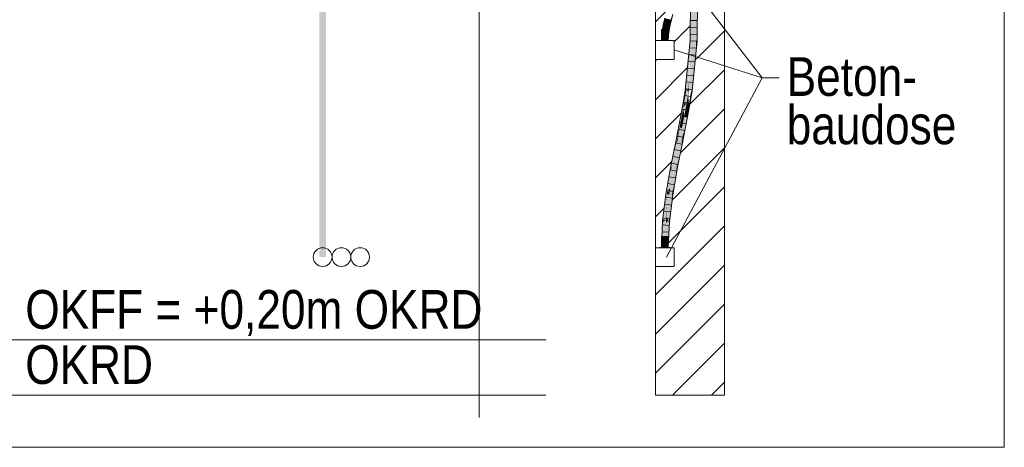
# Model space of a CAD drawing. Extents: x -620 to 300, y 62 to 1162.
# Tile 165 of 256: x 153 to 188, y 788 to 803. Entities that reach past the tile are written whole.
import ezdxf
from ezdxf.lldxf.tags import DXFTag

# ---------------------------------------------------------------- set-up
doc = ezdxf.new("R2010")
doc.units = 0
doc.layers.get('0').update_dxf_attribs({"lineweight": 13})
for name, color, linetype, lineweight, true_color in [('E_Betonbaudose', 1, 'Continuous', 13, 0xff0000), ('E_Detail_Beschriftung', 7, 'Continuous', 13, 0x009900), ('E_Detail_Wandschraffur', 7, 'Continuous', 5, 0xc0c0c0), ('E_Leerrohr 25-A06G955E8I', 7, 'Continuous', 9, 0xff8000), ('E_Leerrohr 25-Shading', 7, 'Continuous', 9, 0xff8000)]:
    doc.layers.add(name, color=color, linetype=linetype, lineweight=lineweight, true_color=true_color)
doc.layers.add('E_Detail_Linie_Text_Bem', color=7, linetype='Continuous', lineweight=13)
doc.styles.get("Standard").update_dxf_attribs({"font": 'ARIALN.TTF'})
tags = doc.linetypes.add('fein_strichliert', pattern=[4, 1, -2, 1]).pattern_tags.tags
tags[8:9] = [DXFTag(74, 4), DXFTag(75, 0), DXFTag(340, '0'), DXFTag(46, 0.0), DXFTag(50, 0.0), DXFTag(44, 0.0), DXFTag(45, 0.0)]
tags[6:7] = [DXFTag(74, 4), DXFTag(75, 0), DXFTag(340, '0'), DXFTag(46, 0.0), DXFTag(50, 0.0), DXFTag(44, 0.0), DXFTag(45, 0.0)]
tags[4:5] = [DXFTag(74, 4), DXFTag(75, 0), DXFTag(340, '0'), DXFTag(46, 0.0), DXFTag(50, 0.0), DXFTag(44, 0.0), DXFTag(45, 0.0)]
tags = doc.linetypes.add('fein_strichliert-A06G955H8I', pattern=[4, 1, -2, 1]).pattern_tags.tags
tags[8:9] = [DXFTag(74, 4), DXFTag(75, 0), DXFTag(340, '0'), DXFTag(46, 0.0), DXFTag(50, 0.0), DXFTag(44, 0.0), DXFTag(45, 0.0)]
tags[6:7] = [DXFTag(74, 4), DXFTag(75, 0), DXFTag(340, '0'), DXFTag(46, 0.0), DXFTag(50, 0.0), DXFTag(44, 0.0), DXFTag(45, 0.0)]
tags[4:5] = [DXFTag(74, 4), DXFTag(75, 0), DXFTag(340, '0'), DXFTag(46, 0.0), DXFTag(50, 0.0), DXFTag(44, 0.0), DXFTag(45, 0.0)]
tags = doc.linetypes.add('STRICHPUNKT2-A06G955F8I', pattern=[12.7, 6.35, -3.175, 0, -3.175]).pattern_tags.tags
tags[10:11] = [DXFTag(74, 4), DXFTag(75, 0), DXFTag(340, '0'), DXFTag(46, 0.0), DXFTag(50, 0.0), DXFTag(44, 0.0), DXFTag(45, 0.0)]
tags[8:9] = [DXFTag(74, 4), DXFTag(75, 0), DXFTag(340, '0'), DXFTag(46, 0.0), DXFTag(50, 0.0), DXFTag(44, 0.0), DXFTag(45, 0.0)]
tags[6:7] = [DXFTag(74, 4), DXFTag(75, 0), DXFTag(340, '0'), DXFTag(46, 0.0), DXFTag(50, 0.0), DXFTag(44, 0.0), DXFTag(45, 0.0)]
tags[4:5] = [DXFTag(74, 4), DXFTag(75, 0), DXFTag(340, '0'), DXFTag(46, 0.0), DXFTag(50, 0.0), DXFTag(44, 0.0), DXFTag(45, 0.0)]

# ---------------------------------------------------------------- blocks, each defined once
blk = doc.blocks.new('Shading-A06G94UZ8I', base_point=(176.137, 828.711))
at = {"layer": 'E_Leerrohr 25-Shading', "color": 43, "true_color": 0xd7ab7f}
for points in [[(177.098, 804.342), (177.062, 804.34), (177.05, 802.581), (177.048, 802.581)], [(177.085, 802.579), (177.098, 804.342), (177.05, 802.581)], [(177.304, 804.353), (177.275, 804.352), (177.295, 802.567), (177.261, 802.569)], [(177.298, 802.567), (177.311, 804.354), (177.295, 802.567), (177.304, 804.353)], [(176.355, 803.319), (176.401, 803.511), (176.336, 803.324), (176.393, 803.513)], [(176.365, 803.316), (176.417, 803.507), (176.355, 803.319), (176.401, 803.511)], [(176.085, 803.048), (176.111, 803.175), (176.035, 802.983), (176.075, 803.183)], [(176.085, 803.048), (176.035, 802.983), (176.061, 802.979)], [(176.071, 802.977), (176.085, 803.048), (176.061, 802.979)], [(176.159, 803.37), (176.123, 803.379), (176.111, 803.175), (176.075, 803.183)], [(176.286, 803.136), (176.245, 802.948), (176.294, 803.134), (176.27, 803.002)], [(176.283, 803.136), (176.245, 802.948), (176.286, 803.136), (176.245, 802.948)], [(176.259, 802.945), (176.305, 803.079), (176.27, 803.002)], [(176.259, 802.945), (176.26, 802.945), (176.305, 803.079), (176.303, 803.07)], [(176.26, 802.945), (176.277, 802.942), (176.312, 803.093), (176.286, 802.968)], [(176.27, 803.002), (176.305, 803.079), (176.294, 803.134), (176.314, 803.129)], [(176.331, 803.325), (176.33, 803.326), (176.283, 803.136)], [(176.286, 803.136), (176.336, 803.324), (176.283, 803.136), (176.331, 803.325)], [(176.286, 803.136), (176.294, 803.134), (176.336, 803.324), (176.337, 803.324)], [(176.294, 803.134), (176.314, 803.129), (176.337, 803.324), (176.355, 803.319)], [(176.303, 803.07), (176.312, 803.093), (176.305, 803.079)], [(176.305, 803.079), (176.312, 803.093), (176.314, 803.129), (176.319, 803.128)], [(176.319, 803.128), (176.365, 803.316), (176.314, 803.129), (176.355, 803.319)], [(176.014, 802.779), (176.007, 802.78), (175.997, 802.573)], [(176.033, 802.573), (176.043, 802.776), (175.997, 802.573), (176.014, 802.779)], [(176.061, 802.979), (176.035, 802.983), (176.014, 802.779), (176.007, 802.78)], [(176.014, 802.779), (176.043, 802.776), (176.02, 802.804), (176.047, 802.802)], [(176.047, 802.802), (176.071, 802.977), (176.02, 802.804), (176.061, 802.979)], [(176.234, 802.759), (176.219, 802.76), (176.218, 802.573), (176.21, 802.573)], [(176.247, 802.573), (176.256, 802.757), (176.218, 802.573), (176.234, 802.759)], [(176.219, 802.76), (176.234, 802.759), (176.223, 802.789), (176.238, 802.774)], [(176.223, 802.789), (176.258, 802.939), (176.245, 802.948), (176.259, 802.945)], [(176.224, 802.792), (176.223, 802.789), (176.242, 802.791), (176.238, 802.774)], [(176.26, 802.945), (176.224, 802.792), (176.277, 802.942), (176.242, 802.791)], [(176.234, 802.759), (176.256, 802.757), (176.238, 802.774)], [(176.242, 802.791), (176.238, 802.774), (176.26, 802.789), (176.256, 802.757)], [(176.277, 802.942), (176.242, 802.791), (176.281, 802.942), (176.26, 802.789)], [(176.245, 802.948), (176.259, 802.945), (176.27, 803.002)], [(176.258, 802.939), (176.26, 802.945), (176.259, 802.945)], [(176.277, 802.942), (176.281, 802.942), (176.286, 802.968)], [(176.997, 801.855), (176.988, 801.618), (177.085, 802.579)], [(177.05, 802.581), (177.013, 802.235), (177.085, 802.579), (176.997, 801.855)], [(177.013, 802.235), (177.05, 802.581), (177.044, 802.539)], [(177.05, 802.581), (177.048, 802.581), (177.044, 802.539)], [(177.076, 800.735), (177.112, 800.731), (177.258, 802.539), (177.253, 802.462)], [(177.253, 802.462), (177.112, 800.731), (177.161, 801.216)], [(177.258, 802.531), (177.253, 802.462), (177.256, 802.152), (177.161, 801.216)], [(177.258, 802.539), (177.253, 802.462), (177.258, 802.539), (177.258, 802.531)], [(177.278, 802.371), (177.261, 802.569), (177.256, 802.152), (177.258, 802.531)], [(177.258, 802.531), (177.261, 802.569), (177.258, 802.539)], [(177.261, 802.569), (177.278, 802.371), (177.295, 802.567)], [(177.278, 802.371), (177.298, 802.567), (177.295, 802.567)], [(176.939, 801.499), (176.909, 800.836), (176.993, 802.031), (176.966, 801.401)], [(176.993, 802.031), (176.966, 801.401), (177.013, 802.235), (176.988, 801.618)], [(176.9, 800.755), (176.909, 800.836), (176.864, 800.759), (176.939, 801.499)], [(176.832, 800.565), (176.789, 800.309), (176.81, 800.305)], [(176.81, 800.305), (176.82, 800.304), (176.832, 800.565), (176.826, 800.342)], [(176.826, 800.342), (176.825, 800.303), (176.9, 800.755)], [(176.832, 800.565), (176.826, 800.342), (176.864, 800.759), (176.9, 800.755)], [(177.011, 800.338), (177.019, 800.338), (177.07, 800.7)], [(177.019, 800.338), (177.076, 800.735), (177.07, 800.7)], [(177.019, 800.338), (177.047, 800.336), (177.076, 800.735), (177.112, 800.731)], [(176.74, 799.842), (176.789, 800.309), (176.704, 799.849)], [(176.74, 799.842), (176.795, 800.139), (176.789, 800.309), (176.81, 800.305)], [(176.796, 800.146), (176.795, 800.139), (176.825, 800.303)], [(176.82, 800.304), (176.803, 800.22), (176.825, 800.303), (176.796, 800.146)], [(176.81, 800.305), (176.803, 800.22), (176.82, 800.304)], [(176.82, 800.304), (176.825, 800.303), (176.826, 800.342)], [(176.918, 799.831), (176.955, 799.827), (176.984, 800.189), (177.021, 800.186)], [(177.021, 800.186), (177.036, 800.266), (176.984, 800.189), (177, 800.272)], [(177.036, 800.266), (177.047, 800.336), (177, 800.272), (177.011, 800.338)], [(176.542, 799.005), (176.704, 799.849), (176.535, 799.006)], [(176.704, 799.849), (176.542, 799.005), (176.74, 799.842), (176.649, 799.395)], [(176.649, 799.395), (176.655, 799.414), (176.74, 799.842)], [(176.95, 799.801), (176.955, 799.827), (176.914, 799.808), (176.918, 799.831)], [(176.832, 799.214), (176.95, 799.801), (176.796, 799.217), (176.914, 799.808)], [(176.535, 798.911), (176.549, 798.908), (176.655, 799.414), (176.572, 799.002)], [(176.542, 799.005), (176.557, 799.003), (176.649, 799.395), (176.645, 799.373)], [(176.645, 799.373), (176.655, 799.414), (176.649, 799.395)], [(176.762, 798.865), (176.832, 799.214), (176.726, 798.872), (176.796, 799.217)], [(176.485, 798.641), (176.369, 798.005), (176.553, 798.907), (176.363, 797.959)], [(176.417, 798.413), (176.369, 798.005), (176.513, 798.817)], [(176.535, 798.911), (176.517, 798.914), (176.417, 798.413)], [(176.513, 798.817), (176.47, 798.578), (176.535, 798.911), (176.485, 798.641)], [(176.535, 798.911), (176.485, 798.641), (176.549, 798.908)], [(176.485, 798.641), (176.553, 798.907), (176.549, 798.908)], [(176.517, 798.914), (176.542, 799.005), (176.535, 799.006)], [(176.535, 798.911), (176.557, 799.003), (176.517, 798.914), (176.542, 799.005)], [(176.549, 798.908), (176.553, 798.907), (176.572, 799.002)], [(176.573, 797.92), (176.762, 798.865), (176.63, 798.389), (176.726, 798.872)], [(176.417, 798.413), (176.399, 798.323), (176.361, 797.959), (176.354, 797.961)], [(176.417, 798.413), (176.361, 797.959), (176.369, 798.005)], [(176.47, 798.578), (176.369, 798.005), (176.485, 798.641)], [(176.399, 798.323), (176.327, 797.966), (176.354, 797.961)], [(176.616, 798.31), (176.63, 798.389), (176.537, 797.927)], [(176.547, 797.925), (176.557, 797.971), (176.537, 797.927), (176.616, 798.31)], [(176.573, 797.92), (176.63, 798.389), (176.549, 797.924)], [(176.198, 797.008), (176.278, 797.662), (176.247, 797.501), (176.281, 797.701)], [(176.353, 797.946), (176.312, 797.875), (176.338, 797.815), (176.223, 797.153)], [(176.262, 797.467), (176.312, 797.875), (176.278, 797.662), (176.286, 797.73)], [(176.278, 797.662), (176.286, 797.73), (176.281, 797.701)], [(176.327, 797.966), (176.312, 797.875), (176.354, 797.961), (176.353, 797.946)], [(176.338, 797.815), (176.363, 797.959), (176.361, 797.959)], [(176.353, 797.946), (176.338, 797.815), (176.339, 797.816)], [(176.361, 797.959), (176.353, 797.946), (176.339, 797.816)], [(176.353, 797.946), (176.361, 797.959), (176.354, 797.961)], [(176.361, 797.959), (176.363, 797.959), (176.369, 798.005)], [(176.372, 796.975), (176.372, 796.976), (176.537, 797.927), (176.547, 797.925)], [(176.51, 797.723), (176.372, 796.976), (176.439, 797.254)], [(176.404, 796.971), (176.408, 796.97), (176.545, 797.901), (176.517, 797.598)], [(176.547, 797.925), (176.51, 797.723), (176.46, 797.339), (176.439, 797.254)], [(176.547, 797.925), (176.46, 797.339), (176.549, 797.924)], [(176.517, 797.598), (176.573, 797.92), (176.545, 797.901), (176.549, 797.924)], [(176.549, 797.924), (176.557, 797.971), (176.547, 797.925)], [(176.247, 797.501), (176.161, 797.007), (176.186, 797.003)], [(176.197, 797.001), (176.247, 797.501), (176.186, 797.003)], [(176.198, 797.008), (176.247, 797.501), (176.197, 797.001)], [(176.223, 797.153), (176.262, 797.467), (176.198, 797.008), (176.278, 797.662)], [(176.404, 796.971), (176.46, 797.339), (176.387, 796.973)], [(176.429, 797.183), (176.46, 797.339), (176.439, 797.254)], [(176.042, 796.041), (176.186, 797.003), (176.161, 797.007)], [(176.042, 796.041), (176.085, 796.092), (176.186, 797.003), (176.158, 796.687)], [(176.158, 796.687), (176.197, 797.001), (176.186, 797.003)], [(176.372, 796.975), (176.255, 796.023), (176.387, 796.973)], [(176.255, 796.023), (176.404, 796.971), (176.387, 796.973)], [(176.255, 796.023), (176.312, 796.187), (176.404, 796.971), (176.375, 796.704)], [(176.387, 796.973), (176.429, 797.183), (176.372, 796.975), (176.439, 797.254)], [(176.375, 796.704), (176.408, 796.97), (176.404, 796.971)], [(176.074, 796.038), (176.042, 796.041), (175.997, 795.073)], [(175.997, 795.073), (176.033, 795.073), (176.068, 795.971), (176.075, 795.971)], [(176.085, 796.092), (176.042, 796.041), (176.074, 796.038)], [(176.075, 795.971), (176.078, 796.038), (176.068, 795.971), (176.074, 796.038)], [(176.078, 796.038), (176.085, 796.092), (176.074, 796.038)], [(176.277, 796.021), (176.255, 796.023), (176.223, 795.355)], [(176.272, 795.97), (176.223, 795.355), (176.286, 795.969)], [(176.286, 795.969), (176.223, 795.355), (176.286, 795.922), (176.232, 795.245)], [(176.232, 795.245), (176.247, 795.073), (176.286, 795.922)], [(176.312, 796.187), (176.255, 796.023), (176.277, 796.021)], [(176.277, 796.021), (176.272, 795.97), (176.291, 796.02), (176.286, 795.969)], [(176.291, 796.02), (176.312, 796.187), (176.277, 796.021)], [(176.291, 796.02), (176.286, 795.969), (176.289, 795.969)], [(176.286, 795.969), (176.286, 795.922), (176.289, 795.969)], [(176.21, 795.073), (176.218, 795.073), (176.223, 795.355), (176.232, 795.245)], [(176.218, 795.073), (176.247, 795.073), (176.232, 795.245)]]:
    blk.add_solid(points, dxfattribs=at)
at = {"layer": 'E_Leerrohr 25-Shading', "color": 31, "true_color": 0xfabd7f}
for points in [[(177.187, 804.347), (177.098, 804.342), (177.173, 802.574), (177.085, 802.579)], [(177.187, 804.347), (177.187, 804.347), (177.258, 802.569), (177.173, 802.574)], [(177.261, 802.569), (177.275, 804.352), (177.258, 802.569), (177.187, 804.347)], [(176.085, 803.048), (176.071, 802.977), (176.095, 802.973)], [(176.085, 803.048), (176.134, 802.991), (176.111, 803.175), (176.144, 803.167)], [(176.095, 802.973), (176.132, 802.967), (176.085, 803.048), (176.134, 802.991)], [(176.158, 803.368), (176.111, 803.175), (176.144, 803.167)], [(176.163, 803.139), (176.144, 803.167), (176.147, 802.975), (176.134, 802.991)], [(176.158, 803.368), (176.144, 803.167), (176.178, 803.262), (176.166, 803.162)], [(176.166, 803.162), (176.144, 803.167), (176.163, 803.139)], [(176.158, 802.963), (176.183, 803.111), (176.147, 802.975), (176.163, 803.139)], [(176.186, 803.363), (176.159, 803.37), (176.178, 803.262), (176.158, 803.368)], [(176.158, 802.963), (176.187, 803.105), (176.183, 803.111)], [(176.187, 803.105), (176.158, 802.963), (176.208, 802.954)], [(176.19, 803.157), (176.166, 803.162), (176.187, 803.105), (176.163, 803.139)], [(176.166, 803.162), (176.19, 803.157), (176.178, 803.262), (176.192, 803.184)], [(176.186, 803.363), (176.178, 803.262), (176.181, 803.294)], [(176.178, 803.262), (176.192, 803.184), (176.189, 803.362), (176.204, 803.358)], [(176.189, 803.362), (176.186, 803.363), (176.181, 803.294)], [(176.187, 803.105), (176.197, 803.155), (176.19, 803.157)], [(176.187, 803.105), (176.204, 803.059), (176.197, 803.155), (176.215, 803.151)], [(176.204, 803.059), (176.187, 803.105), (176.199, 803.018)], [(176.19, 803.157), (176.197, 803.155), (176.192, 803.184)], [(176.192, 803.184), (176.197, 803.155), (176.204, 803.358), (176.244, 803.348)], [(176.244, 803.348), (176.244, 803.348), (176.215, 803.151), (176.197, 803.155)], [(176.208, 802.954), (176.245, 802.948), (176.199, 803.018), (176.204, 803.059)], [(176.204, 803.059), (176.245, 802.948), (176.215, 803.151), (176.283, 803.136)], [(176.215, 803.151), (176.257, 803.142), (176.244, 803.348), (176.295, 803.334)], [(176.257, 803.142), (176.283, 803.136), (176.295, 803.334), (176.33, 803.326)], [(176.033, 802.573), (176.051, 802.573), (176.043, 802.776), (176.048, 802.776)], [(176.047, 802.802), (176.043, 802.776), (176.048, 802.776)], [(176.115, 802.77), (176.095, 802.973), (176.047, 802.802), (176.071, 802.977)], [(176.115, 802.77), (176.047, 802.802), (176.048, 802.776)], [(176.051, 802.573), (176.122, 802.573), (176.048, 802.776), (176.115, 802.77)], [(176.115, 802.77), (176.124, 802.769), (176.095, 802.973), (176.132, 802.967)], [(176.115, 802.77), (176.122, 802.573), (176.124, 802.769)], [(176.122, 802.573), (176.131, 802.768), (176.124, 802.769)], [(176.183, 802.764), (176.131, 802.768), (176.19, 802.573), (176.122, 802.573)], [(176.132, 802.967), (176.124, 802.769), (176.135, 802.797), (176.131, 802.768)], [(176.135, 802.797), (176.131, 802.768), (176.18, 802.794), (176.183, 802.764)], [(176.134, 802.991), (176.132, 802.967), (176.147, 802.975), (176.146, 802.964)], [(176.132, 802.967), (176.135, 802.797), (176.146, 802.964)], [(176.135, 802.797), (176.158, 802.963), (176.146, 802.964)], [(176.209, 802.793), (176.158, 802.963), (176.135, 802.797)], [(176.146, 802.964), (176.158, 802.963), (176.147, 802.975)], [(176.158, 802.963), (176.209, 802.793), (176.208, 802.954), (176.223, 802.792)], [(176.183, 802.764), (176.219, 802.76), (176.18, 802.794), (176.209, 802.793)], [(176.19, 802.573), (176.19, 802.573), (176.183, 802.764), (176.219, 802.76)], [(176.19, 802.573), (176.21, 802.573), (176.219, 802.76)], [(176.223, 802.789), (176.245, 802.948), (176.208, 802.954)], [(176.209, 802.793), (176.219, 802.76), (176.223, 802.792), (176.223, 802.789)], [(177.085, 802.579), (176.988, 800.745), (177.173, 802.574)], [(176.988, 801.122), (177.085, 802.579), (176.988, 801.618)], [(177.261, 802.569), (177.173, 802.574), (177.076, 800.735), (176.988, 800.745)], [(176.966, 801.401), (176.965, 800.772), (176.988, 801.618), (176.988, 801.122)], [(176.909, 800.836), (176.965, 800.772), (176.966, 801.401)], [(176.988, 801.122), (176.965, 800.772), (176.988, 800.745)], [(176.908, 800.754), (176.9, 800.755), (176.901, 800.289), (176.825, 800.303)], [(176.909, 800.836), (176.9, 800.755), (176.908, 800.754)], [(176.901, 800.289), (176.965, 800.748), (176.908, 800.754)], [(176.901, 800.289), (176.913, 800.287), (176.965, 800.748), (176.963, 800.592)], [(176.908, 800.754), (176.965, 800.748), (176.909, 800.836), (176.965, 800.772)], [(176.963, 800.592), (176.913, 800.287), (176.979, 800.276)], [(176.963, 800.592), (176.988, 800.745), (176.965, 800.748)], [(176.963, 800.592), (177, 800.272), (176.988, 800.745), (177.011, 800.338)], [(177, 800.272), (176.963, 800.592), (176.979, 800.276)], [(176.965, 800.748), (176.988, 800.745), (176.965, 800.772)], [(176.795, 800.139), (176.901, 800.289), (176.825, 800.303)], [(176.795, 800.139), (176.827, 799.825), (176.901, 800.289), (176.899, 800.215)], [(176.899, 800.215), (176.827, 799.825), (176.899, 800.212), (176.831, 799.824)], [(176.831, 799.824), (176.86, 799.819), (176.899, 800.212), (176.904, 800.123)], [(176.899, 800.215), (176.913, 800.287), (176.901, 800.289)], [(176.899, 800.215), (176.979, 800.276), (176.913, 800.287)], [(176.899, 800.215), (176.918, 799.831), (176.979, 800.276), (176.984, 800.189)], [(176.984, 800.189), (177, 800.272), (176.979, 800.276)], [(176.655, 799.414), (176.787, 799.833), (176.74, 799.842)], [(176.655, 799.414), (176.743, 799.404), (176.787, 799.833), (176.78, 799.591)], [(176.795, 800.139), (176.74, 799.842), (176.787, 799.833)], [(176.78, 799.591), (176.827, 799.825), (176.787, 799.833)], [(176.78, 799.591), (176.79, 799.351), (176.827, 799.825), (176.86, 799.819)], [(176.827, 799.825), (176.795, 800.139), (176.787, 799.833)], [(176.86, 799.819), (176.914, 799.808), (176.904, 800.123), (176.918, 799.831)], [(176.742, 799.384), (176.726, 798.872), (176.781, 799.583), (176.796, 799.217)], [(176.78, 799.591), (176.743, 799.404), (176.781, 799.583), (176.742, 799.384)], [(176.79, 799.351), (176.796, 799.217), (176.86, 799.819), (176.914, 799.808)], [(176.655, 799.414), (176.572, 799.002), (176.663, 799.413), (176.596, 798.999)], [(176.58, 798.901), (176.64, 798.89), (176.663, 799.413), (176.743, 799.404)], [(176.743, 799.404), (176.64, 798.89), (176.684, 798.881)], [(176.684, 798.881), (176.726, 798.872), (176.738, 799.363), (176.742, 799.384)], [(176.742, 799.384), (176.743, 799.404), (176.738, 799.363)], [(176.58, 798.901), (176.553, 798.907), (176.427, 797.947), (176.363, 797.959)], [(176.45, 797.943), (176.64, 798.89), (176.427, 797.947), (176.58, 798.901)], [(176.537, 797.927), (176.64, 798.89), (176.45, 797.943)], [(176.537, 797.927), (176.63, 798.389), (176.64, 798.89), (176.684, 798.881)], [(176.572, 799.002), (176.553, 798.907), (176.596, 798.999), (176.58, 798.901)], [(176.63, 798.389), (176.726, 798.872), (176.684, 798.881)], [(176.223, 797.153), (176.256, 797.065), (176.338, 797.815)], [(176.338, 797.815), (176.272, 797.208), (176.363, 797.959), (176.273, 797.208)], [(176.427, 797.947), (176.363, 797.959), (176.316, 797.203), (176.273, 797.208)], [(176.284, 796.988), (176.284, 796.988), (176.427, 797.947), (176.45, 797.943)], [(176.537, 797.927), (176.45, 797.943), (176.372, 796.975), (176.284, 796.988)], [(176.196, 796.967), (176.197, 797.001), (176.163, 796.033), (176.136, 796.054)], [(176.136, 796.054), (176.197, 797.001), (176.158, 796.687)], [(176.165, 796.031), (176.19, 796.452), (176.163, 796.033), (176.196, 796.967)], [(176.191, 796.323), (176.187, 796.194), (176.248, 796.994), (176.284, 796.988)], [(176.255, 796.023), (176.372, 796.975), (176.187, 796.194), (176.284, 796.988)], [(176.215, 796.999), (176.197, 797.001), (176.205, 796.708), (176.19, 796.452)], [(176.215, 796.999), (176.191, 796.323), (176.248, 796.994)], [(176.223, 797.153), (176.197, 797.001), (176.215, 796.999)], [(176.215, 796.999), (176.248, 796.994), (176.223, 797.153), (176.256, 797.065)], [(176.248, 796.994), (176.284, 796.988), (176.256, 797.065)], [(176.272, 797.208), (176.256, 797.065), (176.273, 797.208)], [(176.273, 797.208), (176.256, 797.065), (176.316, 797.203), (176.284, 796.988)], [(176.085, 796.092), (176.136, 796.054), (176.158, 796.687)], [(176.205, 796.708), (176.19, 796.452), (176.191, 796.322), (176.188, 796.281)], [(176.166, 796.03), (176.188, 796.281), (176.165, 796.031), (176.19, 796.452)], [(176.166, 796.03), (176.187, 796.194), (176.188, 796.281)], [(176.188, 796.281), (176.187, 796.194), (176.191, 796.322)], [(176.033, 795.073), (176.088, 795.073), (176.075, 795.971)], [(176.088, 795.073), (176.078, 796.038), (176.075, 795.971)], [(176.085, 796.092), (176.078, 796.038), (176.09, 796.037)], [(176.088, 795.073), (176.122, 795.073), (176.078, 796.038), (176.09, 796.037)], [(176.09, 796.037), (176.135, 796.033), (176.085, 796.092), (176.136, 796.054)], [(176.09, 796.037), (176.122, 795.073), (176.135, 796.033)], [(176.163, 796.031), (176.135, 796.033), (176.161, 795.923), (176.122, 795.073)], [(176.161, 795.923), (176.122, 795.073), (176.19, 795.073)], [(176.163, 796.033), (176.136, 796.054), (176.163, 796.031), (176.135, 796.033)], [(176.165, 796.03), (176.163, 796.031), (176.164, 795.97), (176.161, 795.923)], [(176.164, 795.97), (176.161, 795.923), (176.21, 795.073), (176.19, 795.073)], [(176.165, 796.031), (176.163, 796.033), (176.165, 796.03), (176.163, 796.031)], [(176.164, 795.97), (176.166, 796.03), (176.165, 796.03)], [(176.169, 795.97), (176.166, 796.03), (176.164, 795.97)], [(176.164, 795.97), (176.21, 795.073), (176.169, 795.97)], [(176.165, 796.03), (176.166, 796.03), (176.165, 796.031)], [(176.187, 796.194), (176.166, 796.03), (176.201, 796.027)], [(176.166, 796.03), (176.169, 795.97), (176.201, 796.027), (176.203, 795.97)], [(176.169, 795.97), (176.21, 795.073), (176.203, 795.97), (176.223, 795.355)], [(176.255, 796.023), (176.187, 796.194), (176.201, 796.027)], [(176.223, 795.355), (176.255, 796.023), (176.201, 796.027)]]:
    blk.add_solid(points, dxfattribs=at)
at = {"layer": 'E_Leerrohr 25-Shading', "color": 31, "true_color": 0xecb67f}
for points in [[(176.122, 802.966), (175.997, 802.966), (176.122, 802.573), (175.997, 802.573)], [(176.247, 802.966), (176.122, 802.966), (176.247, 802.573), (176.122, 802.573)], [(176.122, 802.573), (175.932, 802.573), (176.122, 802.567), (175.932, 802.567)], [(176.154, 802.573), (176.122, 802.573), (176.154, 802.567), (176.122, 802.567)], [(176.312, 802.567), (176.312, 802.573), (176.154, 802.567), (176.154, 802.573)], [(176.122, 795.466), (175.997, 795.466), (176.122, 795.073), (175.997, 795.073)], [(176.247, 795.466), (176.122, 795.466), (176.247, 795.073), (176.122, 795.073)], [(176.122, 795.073), (175.932, 795.073), (176.122, 795.067), (175.932, 795.067)], [(176.154, 795.073), (176.122, 795.073), (176.154, 795.067), (176.122, 795.067)], [(176.312, 795.067), (176.312, 795.073), (176.154, 795.067), (176.154, 795.073)]]:
    blk.add_solid(points, dxfattribs=at)
blk = doc.blocks.new('Referenz-A06G955K8I')
at = {"layer": 'E_Betonbaudose', "linetype": 'Continuous', "ltscale": 0.13}
for p, q in [((175.782, 801.887), (175.782, 802.567)), ((175.782, 802.567), (176.462, 802.567)), ((176.462, 802.567), (176.462, 801.887)), ((176.462, 801.887), (175.782, 801.887)), ((175.782, 794.387), (175.782, 795.067)), ((175.782, 795.067), (176.462, 795.067)), ((176.462, 795.067), (176.462, 794.387)), ((176.462, 794.387), (175.782, 794.387))]:
    blk.add_line(p, q, dxfattribs=at)
for centre in [(163.714, 794.727), (164.394, 794.727), (165.074, 794.727)]:
    blk.add_circle(centre, 0.34, dxfattribs=at)
at = {"layer": 'E_Detail_Linie_Text_Bem', "linetype": 'fein_strichliert-A06G955H8I', "ltscale": 0.65}
for p, q in [((188.434, 787.837), (188.434, 849.154)), ((169.391, 788.918), (169.391, 841.798)), ((125.665, 787.837), (185.408, 787.837)), ((185.408, 787.837), (188.434, 787.837))]:
    blk.add_line(p, q, dxfattribs=at)
at = {"layer": 'E_Detail_Linie_Text_Bem', "linetype": 'Continuous', "ltscale": 0.13}
for p, q in [((178.282, 829.727), (178.282, 789.727)), ((175.782, 789.727), (175.782, 817.727)), ((133.681, 791.727), (171.811, 791.727)), ((133.681, 789.727), (171.811, 789.727)), ((178.282, 789.727), (175.782, 789.727))]:
    blk.add_line(p, q, dxfattribs=at)
at = {"layer": 'E_Detail_Linie_Text_Bem', "color": 0, "linetype": 'Continuous', "ltscale": 0.13}
for p, q in [((176.188, 805.727), (179.652, 801.224)), ((176.462, 802.227), (179.652, 801.224)), ((176.188, 794.727), (179.652, 801.224)), ((179.652, 801.224), (180.275, 801.224))]:
    blk.add_line(p, q, dxfattribs=at)
at = {"layer": 'E_Detail_Linie_Text_Bem', "linetype": 'Continuous', "ltscale": 0.13}
blk.add_solid([(163.839, 828.727), (163.839, 794.727), (163.589, 828.726), (163.589, 794.727)], dxfattribs=at)
at = {"layer": 'E_Detail_Wandschraffur', "linetype": 'ByBlock', "ltscale": 0.13}
for p, q in [((175.782, 803.253), (176.203, 803.675)), ((177.315, 801.958), (178.282, 802.925)), ((177.227, 801.871), (177.315, 801.958)), ((175.782, 800.425), (176.948, 801.591)), ((176.69, 798.505), (178.282, 800.096)), ((175.782, 797.596), (176.372, 798.186)), ((176.698, 795.685), (178.282, 797.268)), ((176.255, 795.241), (176.698, 795.685)), ((175.782, 791.939), (178.282, 794.439)), ((176.397, 789.727), (178.282, 791.611))]:
    blk.add_line(p, q, dxfattribs=at)
at = {"layer": 'E_Detail_Wandschraffur', "linetype": 'fein_strichliert', "ltscale": 0.13}
for p, q in [((176.462, 802.519), (177.052, 803.11)), ((175.782, 801.839), (175.829, 801.887)), ((177.035, 800.264), (178.282, 801.511)), ((175.782, 799.011), (176.724, 799.953)), ((176.385, 796.786), (178.282, 798.682)), ((175.782, 796.182), (176.098, 796.499)), ((175.782, 793.354), (178.282, 795.854)), ((175.782, 790.525), (178.282, 793.025)), ((177.811, 789.727), (178.282, 790.197))]:
    blk.add_line(p, q, dxfattribs=at)
at = {"layer": 'E_Leerrohr 25-A06G955E8I', "linetype": 'Continuous', "ltscale": 0.13}
for p, q in [((177.062, 804.34), (177.048, 802.581)), ((177.311, 804.354), (177.298, 802.567)), ((176.417, 803.507), (176.365, 803.316)), ((176.075, 803.183), (176.035, 802.983)), ((176.123, 803.379), (176.075, 803.183)), ((176.081, 803.176), (176.31, 803.125)), ((176.319, 803.128), (176.281, 802.942)), ((176.365, 803.316), (176.319, 803.128)), ((177.059, 803.052), (177.294, 803.046)), ((177.061, 803.3), (177.296, 803.298)), ((175.997, 802.967), (175.997, 802.573)), ((176.07, 802.967), (175.997, 802.967)), ((176.007, 802.78), (175.997, 802.573)), ((176.035, 802.983), (176.007, 802.78)), ((176.034, 802.921), (176.266, 802.887)), ((176.173, 802.967), (176.07, 802.967)), ((176.247, 802.967), (176.173, 802.967)), ((176.247, 802.573), (176.247, 802.967)), ((176.256, 802.757), (176.247, 802.573)), ((176.281, 802.942), (176.256, 802.757)), ((177.057, 802.804), (177.292, 802.794)), ((175.932, 802.573), (175.932, 802.567)), ((176.043, 802.573), (175.932, 802.573)), ((176.043, 802.567), (175.932, 802.567)), ((176.07, 802.573), (175.997, 802.573)), ((175.997, 802.573), (176.247, 802.573)), ((176.008, 802.66), (176.243, 802.651)), ((176.2, 802.573), (176.043, 802.573)), ((176.2, 802.567), (176.043, 802.567)), ((176.173, 802.573), (176.07, 802.573)), ((176.247, 802.573), (176.173, 802.573)), ((176.312, 802.573), (176.2, 802.573)), ((176.312, 802.567), (176.2, 802.567)), ((176.312, 802.567), (176.312, 802.573)), ((177.048, 802.581), (176.864, 800.759)), ((177.053, 802.556), (177.288, 802.542)), ((177.298, 802.567), (177.112, 800.731)), ((177.003, 802.06), (177.237, 802.043)), ((177.028, 802.308), (177.263, 802.293)), ((176.978, 801.812), (177.212, 801.793)), ((176.928, 801.317), (177.162, 801.294)), ((176.953, 801.564), (177.187, 801.544)), ((176.903, 801.069), (177.136, 801.044)), ((176.864, 800.759), (176.789, 800.309)), ((176.841, 800.577), (177.074, 800.545)), ((176.878, 800.821), (177.111, 800.795)), ((177.112, 800.731), (177.036, 800.266)), ((176.789, 800.309), (176.705, 799.849)), ((176.801, 800.334), (177.033, 800.294)), ((177.036, 800.266), (176.95, 799.801)), ((176.705, 799.849), (176.517, 798.914)), ((176.711, 799.845), (176.942, 799.8)), ((176.757, 800.089), (176.988, 800.047)), ((176.662, 799.6), (176.893, 799.554)), ((176.95, 799.801), (176.762, 798.865)), ((176.564, 799.11), (176.794, 799.064)), ((176.613, 799.355), (176.844, 799.309)), ((176.517, 798.914), (176.327, 797.966)), ((176.515, 798.865), (176.745, 798.819)), ((176.762, 798.865), (176.573, 797.92)), ((176.466, 798.619), (176.696, 798.574)), ((176.368, 798.128), (176.598, 798.084)), ((176.417, 798.374), (176.647, 798.329)), ((176.327, 797.966), (176.161, 797.007)), ((176.321, 797.882), (176.552, 797.84)), ((176.573, 797.92), (176.408, 796.97)), ((176.234, 797.387), (176.466, 797.349)), ((176.277, 797.635), (176.509, 797.594)), ((176.161, 797.007), (176.042, 796.041)), ((176.191, 797.14), (176.424, 797.104)), ((176.408, 796.97), (176.291, 796.02)), ((176.123, 796.641), (176.356, 796.612)), ((176.154, 796.891), (176.387, 796.858)), ((176.092, 796.391), (176.326, 796.366)), ((176.042, 796.041), (175.997, 795.073)), ((176.062, 796.141), (176.296, 796.12)), ((176.291, 796.02), (176.247, 795.073)), ((176.03, 795.637), (176.265, 795.626)), ((176.042, 795.89), (176.277, 795.873)), ((175.997, 795.467), (175.997, 795.073)), ((176.07, 795.467), (175.997, 795.467)), ((176.019, 795.385), (176.254, 795.379)), ((176.173, 795.467), (176.07, 795.467)), ((176.247, 795.467), (176.173, 795.467)), ((176.247, 795.073), (176.247, 795.467)), ((175.932, 795.073), (175.932, 795.067)), ((176.043, 795.073), (175.932, 795.073)), ((176.043, 795.067), (175.932, 795.067)), ((176.07, 795.073), (175.997, 795.073)), ((175.997, 795.073), (176.247, 795.073)), ((176.007, 795.133), (176.242, 795.131)), ((176.2, 795.073), (176.043, 795.073)), ((176.2, 795.067), (176.043, 795.067)), ((176.173, 795.073), (176.07, 795.073)), ((176.247, 795.073), (176.173, 795.073)), ((176.312, 795.073), (176.2, 795.073)), ((176.312, 795.067), (176.2, 795.067)), ((176.312, 795.067), (176.312, 795.073))]:
    blk.add_line(p, q, dxfattribs=at)
at = {"layer": 'E_Leerrohr 25-A06G955E8I', "linetype": 'STRICHPUNKT2-A06G955F8I', "lineweight": 5, "ltscale": 0.13}
for p, q in [((176.122, 802.573), (176.122, 802.967)), ((176.122, 795.073), (176.122, 795.467))]:
    blk.add_line(p, q, dxfattribs=at)
at = {"layer": 'E_Detail_Beschriftung', "linetype": 'Continuous', "ltscale": 0.13, "char_height": 1.4, "attachment_point": 1}
for s, insert in [('{\\fArial Narrow;Beton-}', (180.543, 801.965)), ('{\\fArial Narrow;baudose}', (180.543, 800.215)), ('{\\fArial Narrow;OKFF = +0,20m OKRD}', (152.93, 793.532)), ('{\\fArial Narrow;OKRD}', (152.93, 791.532))]:
    blk.add_mtext(s, dxfattribs=dict(at, insert=insert))

msp = doc.modelspace()

# ---------------------------------------------------------------- block references
at = {"color": 8, "lineweight": 25, "ltscale": 0.25, "true_color": 0x808080}
msp.add_blockref('Referenz-A06G955K8I', (0, 0), dxfattribs=at)
msp.add_blockref('Shading-A06G94UZ8I', (176.137, 828.711))

doc.saveas('drawing.dxf')
